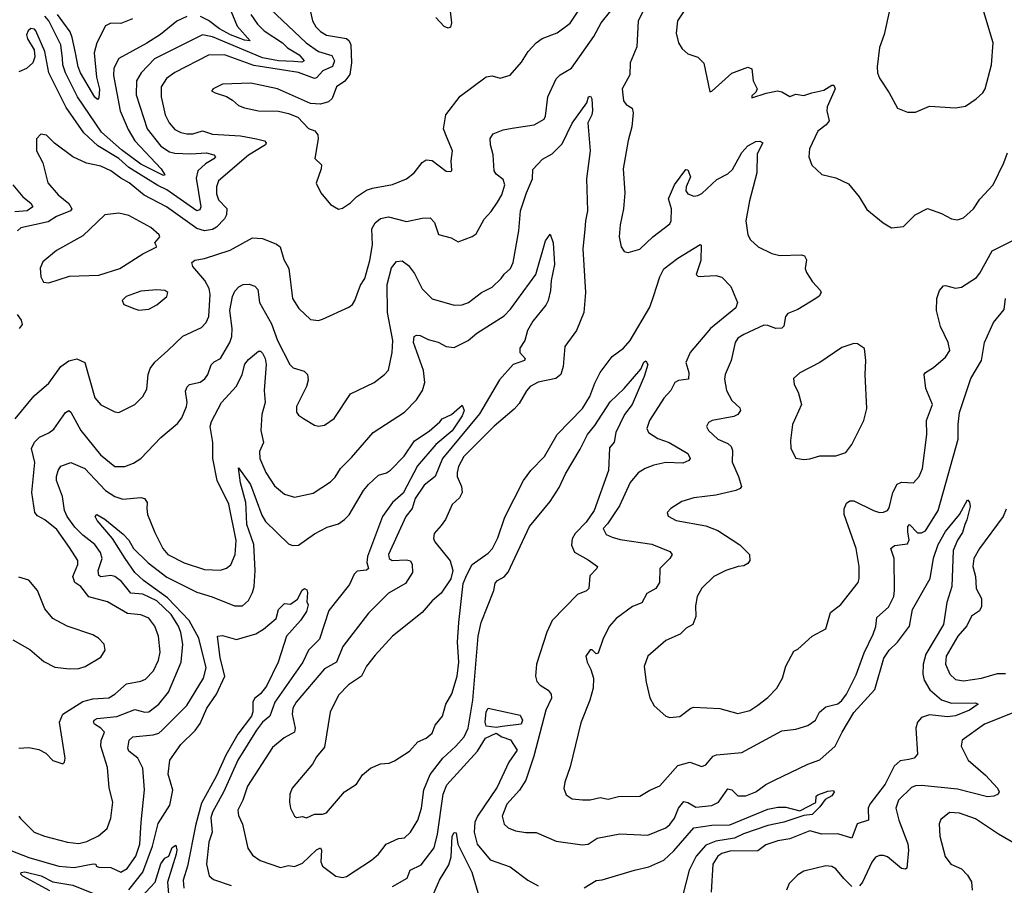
# Model space of a CAD drawing. Extents: x 1552294 to 1694791, y 811929 to 917222.
# Tile 238 of 256: x 1589219 to 1594149, y 885489 to 889821. Entities that reach past the tile are written whole.
import ezdxf

# ---------------------------------------------------------------- set-up
doc = ezdxf.new("R2010")
doc.units = 0

msp = doc.modelspace()

# ---------------------------------------------------------------- linework, layer by layer
at = {"layer": '0CON10XD'}
for points in [[(1593576.5, 889875), (1593547.3, 889747.3), (1593525, 889682.5), (1593512.9, 889585), (1593514.5, 889554.5), (1593525, 889527.5), (1593573.3, 889455), (1593615, 889377.5), (1593665, 889357.5), (1593705, 889357.5), (1593775, 889388.8), (1593905, 889380), (1593955, 889388.8), (1594008.8, 889425), (1594042, 889455), (1594054.3, 889475), (1594084.7, 889595), (1594093.2, 889705), (1594007.3, 889995)], [(1592584.2, 889925), (1592512.5, 889815), (1592505.9, 889754.1), (1592517.1, 889705), (1592536, 889675), (1592565, 889650.8), (1592614.1, 889634.1), (1592645, 889602.5), (1592675, 889460), (1592685, 889462.5), (1592785, 889553.8), (1592865, 889584), (1592885.8, 889575), (1592891.1, 889515), (1592912, 889475), (1592905, 889457.5), (1592885, 889440), (1592885, 889430), (1592956.9, 889453.1), (1593014.1, 889464.1), (1593035, 889460), (1593075, 889436), (1593105, 889448.6), (1593145, 889441.9), (1593185, 889455.5), (1593245, 889468.6), (1593285, 889493.3), (1593295, 889492.5), (1593302, 889475), (1593261.6, 889385), (1593260, 889365), (1593271.9, 889315), (1593256.9, 889295), (1593215, 889262.5), (1593174.4, 889175), (1593170.8, 889135), (1593185, 889092.5), (1593235, 889046.7), (1593305, 889030), (1593369.1, 888999.1), (1593422, 888935), (1593460.5, 888870.5), (1593542.5, 888805), (1593585, 888780), (1593645, 888786.2), (1593703.3, 888845), (1593764.1, 888875.9), (1593835, 888851.2), (1593885, 888823.8), (1593915, 888818.8), (1593945, 888828.8), (1593995.5, 888874.5), (1594026.6, 888923.4), (1594094, 888995), (1594147.5, 889105), (1594165.8, 889155)], [(1590474.3, 889874.3), (1590654.1, 889705), (1590715, 889662.3), (1590781.5, 889641.5), (1590795.7, 889615.7), (1590785, 889586.4), (1590736.8, 889565), (1590705, 889530.4), (1590695, 889526.9), (1590615, 889555.9), (1590391.5, 889591.5), (1590245, 889645.2), (1590165, 889643.4), (1589995, 889556.7), (1589953.8, 889526.2), (1589927.3, 889485), (1589927.7, 889435), (1589947.2, 889345), (1589967.9, 889305), (1589995, 889272.1), (1590025, 889256.2), (1590055, 889250), (1590085, 889249.3), (1590135, 889264.1), (1590185, 889248.1), (1590325, 889239.2), (1590405, 889225.3), (1590444.6, 889214.6), (1590453.1, 889205), (1590450, 889195), (1590365, 889142.5), (1590214.6, 889015), (1590203.5, 888985), (1590205, 888948.8), (1590215, 888920), (1590255.3, 888875.3), (1590254.7, 888845), (1590243.9, 888825), (1590205, 888782.4), (1590185, 888771.1), (1590145, 888763.7), (1590105, 888776.5), (1589953.8, 888885), (1589842.7, 888942.7), (1589766.2, 889005), (1589725, 889027.1), (1589675.5, 889065), (1589625, 889088.1), (1589553.6, 889103.6), (1589484.7, 889134.7), (1589392.5, 889202.5), (1589353.6, 889243.6), (1589325, 889247.5), (1589302.5, 889225), (1589303.1, 889165), (1589334.2, 889105), (1589358.9, 889005), (1589411.1, 888945), (1589465, 888900.8), (1589479.2, 888875), (1589473.1, 888865), (1589403.9, 888836.1), (1589361.4, 888808.6), (1589225, 888780), (1589208, 888765)], [(1590264.2, 889894.2), (1590308, 889788), (1590372.5, 889715), (1590345, 889718.4), (1590275, 889744.4), (1590218.6, 889775), (1590165, 889817.1), (1590125, 889837.6)], [(1590671.4, 889875), (1590685.6, 889815), (1590702.3, 889785), (1590725, 889761.5), (1590755, 889742.7), (1590855, 889726.2), (1590868.9, 889715), (1590877.1, 889695), (1590879.8, 889605), (1590872.6, 889547.4), (1590846.4, 889513.6), (1590804.4, 889485), (1590783, 889427), (1590765, 889410.6), (1590725, 889398.1), (1590675, 889400.8), (1590510, 889475), (1590376.8, 889503.2), (1590235, 889498.1), (1590187.5, 889475), (1590180, 889465), (1590197.5, 889455), (1590255, 889436), (1590285, 889418.8), (1590315, 889391.2), (1590345, 889379.2), (1590415, 889365.6), (1590515, 889363.1), (1590565, 889352), (1590612.3, 889332.3), (1590665, 889276.7), (1590697.5, 889265), (1590712.5, 889245), (1590713.3, 889225), (1590697, 889127), (1590730, 889095), (1590729.2, 889075), (1590703, 889003), (1590726.2, 888955), (1590775, 888896), (1590815, 888872.5), (1590835, 888878), (1590875, 888904.2), (1590905, 888934.2), (1590955, 888967.1), (1590985, 888978.1), (1591085, 888995.6), (1591155.5, 889024.5), (1591193.8, 889055), (1591235, 889106.7), (1591255, 889120), (1591285, 889116.7), (1591355, 889063.3), (1591378.3, 889061.7), (1591383, 889067), (1591378.8, 889115), (1591386.2, 889165), (1591355.6, 889235.6), (1591340.6, 889275), (1591353.3, 889345), (1591425, 889438.6), (1591555, 889535.5), (1591585, 889540), (1591625, 889528.9), (1591675, 889542.9), (1591731.9, 889608.1), (1591765, 889662.5), (1591804.4, 889705), (1591835, 889726.7), (1591910, 889755), (1591975, 889803.5), (1592025, 889878.6)], [(1592365, 889908.6), (1592315.3, 889815), (1592309.6, 889685), (1592276.5, 889605), (1592274.4, 889545), (1592235.7, 889475), (1592242, 889415), (1592255.7, 889395.7), (1592285, 889378), (1592291.1, 889355), (1592284.4, 889285), (1592265.8, 889215.8), (1592240.6, 889075), (1592248.9, 888955), (1592243.1, 888875), (1592225.6, 888795), (1592220, 888735), (1592230.6, 888685), (1592245, 888660.8), (1592265, 888656), (1592325, 888672), (1592390, 888735), (1592475, 888798.8), (1592480.6, 888815), (1592482.1, 888875), (1592466.9, 888925), (1592498.3, 888995), (1592555, 889072), (1592565, 889070), (1592577.6, 889035), (1592555.9, 888985), (1592554.1, 888965), (1592565, 888949.6), (1592595, 888938.2), (1592615, 888940.7), (1592635, 888951.8), (1592709.1, 889020.9), (1592765, 889049.6)], [(1589196.6, 887823.4), (1589292, 887938), (1589365, 888002.5), (1589424.4, 888085), (1589465, 888114.5), (1589505, 888124.5), (1589544.6, 888104.6), (1589595, 887928.8), (1589625, 887894.2), (1589695, 887859.2), (1589715, 887855.8), (1589796, 887895), (1589835.4, 887934.6), (1589855, 887972.5), (1589861.9, 888045), (1589871.4, 888075), (1589895, 888107.5), (1589960, 888165), (1590035, 888237.1), (1590128.8, 888281.2), (1590152.2, 888305), (1590165.4, 888335), (1590173.3, 888445), (1590167.8, 888475), (1590145.9, 888515), (1590085.5, 888585), (1590080, 888605), (1590095, 888617.1), (1590145, 888625.3), (1590273.2, 888666.8), (1590385, 888730), (1590435, 888725.6), (1590505, 888698.1), (1590522.5, 888685), (1590541.4, 888621.4), (1590566.7, 888575), (1590585.7, 888425), (1590617.1, 888375), (1590675, 888320), (1590715, 888316), (1590735, 888322.5), (1590867.4, 888382.6), (1590886, 888395), (1590897.5, 888415), (1590925, 888492.5), (1590947.8, 888525), (1590972, 888615), (1590985.3, 888695), (1590982.7, 888775), (1590998.8, 888805), (1591025, 888826.8), (1591065, 888834), (1591155, 888810.9), (1591235, 888827.9), (1591275, 888828.8), (1591296.1, 888806.1), (1591316.6, 888746.6), (1591378.7, 888728.7), (1591415, 888710), (1591485, 888735.8), (1591505, 888750), (1591545, 888822), (1591579.8, 888860.2), (1591611.9, 888908.1), (1591632.7, 888945), (1591647.7, 888995), (1591640.5, 889020.5), (1591605, 889048.2), (1591594.3, 889065), (1591589.1, 889145), (1591575.7, 889195), (1591574.2, 889225.8), (1591590.5, 889249.5), (1591640, 889270), (1591685, 889277.5), (1591795, 889294.6), (1591845, 889322.9), (1591851.8, 889338.2), (1591864.1, 889435), (1591905.9, 889524.1), (1591925.4, 889544.6), (1591981.3, 889578.7), (1592093.8, 889736.2), (1592130.9, 889805), (1592179.5, 889865)], [(1590376.6, 889846.6), (1590409, 889799), (1590443.4, 889765), (1590534.4, 889704.4), (1590559.9, 889679.9), (1590617.6, 889645), (1590642.9, 889615), (1590632.2, 889607.8), (1590591.9, 889611.9), (1590515, 889614.9), (1590435, 889629.3), (1590184.7, 889735.3), (1590135, 889745.2), (1589894.5, 889625), (1589826.9, 889555), (1589803.3, 889515), (1589801.8, 889445), (1589857.1, 889275), (1589925, 889187.8), (1589969.1, 889159.1), (1589995, 889152.8), (1590075, 889149.8), (1590155, 889153.8), (1590190.8, 889145), (1590198.9, 889135), (1590190.9, 889125), (1590149.9, 889100.1), (1590110.9, 889065), (1590102.9, 889027.1), (1590125.2, 888884.8), (1590120.8, 888869.2), (1590105, 888863.9), (1589955, 888970.2), (1589910.7, 888990.7), (1589765, 889081.5), (1589715, 889126.4), (1589609.3, 889189.3), (1589540.2, 889255), (1589452.1, 889382.1), (1589364.8, 889554.8), (1589345, 889662), (1589300, 889765), (1589293.1, 889773.1), (1589275, 889776.2), (1589260.9, 889765), (1589253.3, 889745), (1589258.5, 889725), (1589290.7, 889670.7), (1589294.1, 889635), (1589284.7, 889605), (1589253, 889577), (1589215, 889560)], [(1590055, 889836.7), (1590006.2, 889813.8), (1589923.4, 889746.6), (1589855, 889704.2), (1589715, 889627.1), (1589691, 889579), (1589688.7, 889541.3), (1589721.6, 889365), (1589761.8, 889271.8), (1589795.2, 889215), (1589926.9, 889075), (1589945.7, 889045), (1589938.8, 889041.2), (1589825, 889098.5), (1589729.1, 889169.1), (1589628.4, 889258.4), (1589508.8, 889435), (1589448.1, 889555), (1589435.2, 889595), (1589433.1, 889626.9), (1589425.2, 889695), (1589365.2, 889815), (1589345, 889838.2)], [(1589784, 889826), (1589725, 889802.3), (1589675, 889803.5), (1589649.2, 889790.8), (1589604.8, 889705.2), (1589592.5, 889655), (1589603.2, 889533.2), (1589617.6, 889472.4), (1589615, 889430), (1589608.8, 889421.2), (1589595, 889434), (1589523.7, 889555), (1589511.2, 889585), (1589498.5, 889655), (1589482.3, 889732.3), (1589470.7, 889760.7), (1589407.5, 889847.5)], [(1591374.1, 889864.1), (1591381.5, 889805), (1591375.9, 889784.1), (1591365, 889777.8), (1591345, 889786.7), (1591302, 889832)], [(1589469, 887179), (1589405, 887269.2), (1589345, 887317.5), (1589307.4, 887337.4), (1589295.4, 887355.4), (1589280, 887455), (1589294, 887605), (1589277.7, 887675), (1589293, 887707), (1589318.3, 887731.7), (1589365, 887752.7), (1589389.1, 887770.9), (1589448.1, 887855), (1589465, 887865.5), (1589475, 887857.1), (1589525, 887765.6), (1589622.6, 887642.6), (1589695, 887584.6), (1589745, 887585.6), (1589789.1, 887600.9), (1589824.6, 887625.4), (1589925, 887729.2), (1590009.8, 887800.2), (1590030.9, 887829.1), (1590053.5, 887885), (1590056.8, 887905), (1590048.9, 887961.1), (1590057, 887983), (1590068.8, 887995), (1590123, 888007), (1590146.6, 888023.4), (1590160.5, 888045), (1590176.9, 888093.1), (1590191.9, 888108.1), (1590225, 888125.5), (1590271.2, 888205), (1590281.8, 888235), (1590282.5, 888275), (1590270.8, 888365), (1590283.9, 888435), (1590296.9, 888463.1), (1590315.5, 888484.5), (1590337.5, 888495), (1590367.8, 888497.8), (1590397, 888487), (1590410.6, 888470.6), (1590419.6, 888405), (1590479.6, 888299.6), (1590509.4, 888215), (1590570.8, 888095), (1590588.7, 888078.7), (1590642.8, 888062.8), (1590659.4, 888045), (1590663.2, 888016.8), (1590655.7, 887985), (1590604.4, 887885), (1590605, 887856.7), (1590615, 887842), (1590640, 887825), (1590695, 887792), (1590715, 887787.5), (1590745, 887792.5), (1590794, 887825), (1590875, 887949.2), (1590993.8, 888005), (1591046.2, 888045), (1591065, 888066.7), (1591084.6, 888155), (1591087.1, 888215), (1591061.4, 888355), (1591058.6, 888495), (1591081.1, 888578.9), (1591105, 888611.4), (1591134.5, 888614.5), (1591165, 888590.8), (1591195, 888550), (1591234.4, 888474.4), (1591285, 888424.4), (1591395, 888391.5), (1591435, 888394.5), (1591466, 888405), (1591531.2, 888455), (1591585, 888481.9), (1591630.5, 888525), (1591645, 888547.5), (1591676.2, 888575), (1591689.2, 888605), (1591717.6, 888765), (1591727.4, 888865), (1591756.7, 888955), (1591787.3, 889025), (1591788.3, 889071.7), (1591836.3, 889123.7), (1591885, 889149.5), (1591935, 889199.5), (1591985, 889303.8), (1592058.8, 889405), (1592066.7, 889435), (1592077.5, 889437.5), (1592084, 889425), (1592086.9, 889366.9), (1592083.6, 889345), (1592064.6, 889305), (1592075.5, 889165), (1592057.5, 889025), (1592062.7, 888865), (1592051.4, 888815), (1592049.3, 888770.7), (1592038.2, 888675), (1592052.9, 888455), (1592044, 888355), (1592007.1, 888265), (1591948.1, 888185), (1591940.6, 888085), (1591928.1, 888045), (1591904, 888026), (1591815, 888006.7), (1591775, 887984.6), (1591756.2, 887963.8), (1591720.1, 887899.9), (1591695, 887872.2), (1591595, 887787.5), (1591443.3, 887635), (1591416.5, 887585), (1591409.1, 887555), (1591409.3, 887535), (1591430.9, 887485), (1591434.4, 887455), (1591421.1, 887428.9), (1591384.2, 887395), (1591350.6, 887319.4), (1591329.6, 887290.4), (1591295, 887248.8), (1591290.6, 887225), (1591297.4, 887207.4), (1591373.6, 887113.6), (1591387.8, 887065), (1591377.5, 887022.5), (1591329.6, 886950.4), (1591285, 886912.5), (1591235, 886854.3), (1591085.6, 886735), (1590999.2, 886640.8), (1590955.5, 886585), (1590931.1, 886535), (1590865, 886492.9), (1590815, 886440), (1590773.3, 886355), (1590745, 886180), (1590705, 886131.2), (1590684.6, 886095.4), (1590584, 885975), (1590570.8, 885945), (1590569.2, 885905), (1590574.2, 885875), (1590594.5, 885834.5), (1590605, 885827.5), (1590635, 885832.9), (1590655, 885827.1), (1590695, 885844.5), (1590735, 885844.6), (1590755, 885850.9), (1590845, 885957.1), (1590905, 885995.8), (1590935, 886042.5), (1590975, 886076), (1591025, 886096.7), (1591069.3, 886100.7), (1591095, 886111.2), (1591170.3, 886159.7), (1591212.4, 886207.6), (1591255, 886225.6), (1591285, 886250.8), (1591300, 886290), (1591335.5, 886335), (1591352.5, 886395), (1591383.2, 886446.8), (1591409.8, 886535), (1591417.5, 886605), (1591411.8, 886705), (1591418.2, 886805), (1591440.2, 886999.8), (1591457.1, 887042.9), (1591485.4, 887094.6), (1591565, 887150.6), (1591586.7, 887175), (1591612.6, 887227.4), (1591647.9, 887332.1), (1591741.4, 887515), (1591778.1, 887565), (1591846.9, 887635), (1591909.4, 887745), (1592036.9, 887875), (1592074.5, 887935), (1592098.1, 888001.9), (1592125, 888055.7), (1592185.5, 888135), (1592242.1, 888177.9), (1592276.2, 888215), (1592375, 888382.9), (1592393.4, 888435), (1592425, 888534.3), (1592445, 888573.5), (1592515, 888627.1), (1592626.4, 888696.4), (1592631.7, 888691.7), (1592630, 888615), (1592606.7, 888545), (1592616.2, 888536.2), (1592705, 888541.4), (1592735, 888532), (1592779.2, 888485), (1592814, 888405), (1592805, 888378.8), (1592677.3, 888275), (1592575.6, 888155), (1592554.3, 888105), (1592570, 888055), (1592567.3, 888022.7), (1592517.5, 888015), (1592500, 888005), (1592478.6, 887965), (1592445, 887927.1), (1592371.8, 887815), (1592358.5, 887775), (1592366.9, 887755), (1592415, 887725.4), (1592471.4, 887705), (1592565, 887649.4), (1592576, 887625), (1592570, 887615), (1592538.8, 887601.2), (1592455, 887604.5), (1592395, 887592.2), (1592351.2, 887575), (1592315, 887552.5), (1592276.5, 887505), (1592222.4, 887387.6), (1592162.6, 887297.4), (1592140, 887275), (1592156.2, 887245), (1592185, 887231.1), (1592225, 887219.6), (1592384.5, 887195.5), (1592475, 887159.4), (1592485.6, 887145), (1592475, 887124.4), (1592424, 887075), (1592421.9, 887005), (1592405, 886974), (1592360, 886950), (1592335, 886902.9), (1592287.5, 886885), (1592205, 886824.4), (1592171.1, 886785), (1592138.7, 886718.7), (1592115, 886650), (1592105, 886647.5), (1592085, 886667.5), (1592075, 886666.7), (1592053.6, 886636.4), (1592060, 886605), (1592078.8, 886568.8), (1592091.5, 886525), (1592090, 886475), (1592073.7, 886416.3), (1592028.3, 886301.7), (1591975, 886082.5), (1591948.1, 886005), (1591943.1, 885973.1), (1591955, 885941.2), (1591985, 885922), (1592037, 885917), (1592075, 885916.9), (1592125, 885928.1), (1592165, 885920.5), (1592216.9, 885933.1), (1592324.6, 885935.4), (1592375, 885965.6), (1592425, 885986.5), (1592515, 886088.5), (1592575, 886105.4), (1592635, 886084.3), (1592655, 886091.1), (1592678.9, 886121.1), (1592690.6, 886135), (1592707.3, 886142.7), (1592835, 886154.2), (1593035, 886262.2), (1593105, 886270), (1593165, 886289.4), (1593204.2, 886315), (1593224.2, 886355), (1593255, 886381.9), (1593315, 886396.5), (1593335, 886414.4), (1593358.3, 886445), (1593407.1, 886542.9), (1593447.2, 886652.8), (1593493.3, 886745), (1593505.9, 886785), (1593510.9, 886829.1), (1593569.4, 886880.6), (1593595.3, 886934.7), (1593600, 886965), (1593597.8, 887125), (1593580.6, 887175), (1593600, 887190), (1593665, 887197.1), (1593672.2, 887217.8), (1593665.8, 887255.7), (1593665.4, 887284.6), (1593675, 887294.4), (1593715, 887253.7), (1593735, 887252.7), (1593755, 887262.6), (1593818.4, 887365), (1593918.7, 887721.3), (1593917.5, 887795), (1593925.4, 887855), (1593982.2, 888025), (1594035.4, 888114.6), (1594050.9, 888205), (1594095.8, 888305), (1594149.2, 888370.8), (1594154.6, 888425.4)], [(1592765, 889049.6), (1592788.9, 889071.1), (1592835, 889155.5), (1592865, 889189.1), (1592905, 889211.5), (1592925, 889212.5), (1592940, 889205), (1592911.2, 889148.8), (1592910, 889055), (1592873.5, 888915), (1592855.8, 888815), (1592864.5, 888744.5), (1592878.7, 888718.7), (1592916.2, 888685), (1592985, 888650.6), (1593025, 888641.5), (1593134.4, 888644.4), (1593149.4, 888639.4), (1593158.3, 888618.3), (1593152.9, 888575), (1593158, 888555), (1593188.7, 888508.7), (1593227.9, 888467.9), (1593232, 888455), (1593223, 888437), (1593206.2, 888425), (1593115, 888370.9), (1593065, 888350.5), (1593053.1, 888335), (1593045, 888286.7), (1593035, 888277.5), (1593005, 888276.2), (1592965, 888291.1), (1592945, 888291.5), (1592844.7, 888245.3), (1592815, 888227.8), (1592801.2, 888205), (1592781.8, 888115), (1592751.8, 888045), (1592748, 888022), (1592758.5, 887965), (1592785.5, 887915), (1592825, 887878), (1592828.6, 887865), (1592814.6, 887845.4), (1592795, 887835.5), (1592686.7, 887815), (1592668.8, 887805), (1592658, 887785), (1592668, 887765), (1592715, 887721.4), (1592765, 887699.5), (1592782.2, 887685), (1592787.5, 887665), (1592786.7, 887606.7), (1592818.5, 887535), (1592832.5, 887485), (1592826.7, 887475), (1592805.6, 887464.4), (1592705, 887441.1), (1592595, 887427.5), (1592535, 887408.9), (1592480, 887375), (1592461.2, 887355), (1592466.1, 887336.1), (1592506.7, 887315), (1592655, 887288.7), (1592714.1, 887264.1), (1592825, 887192.9), (1592874, 887145), (1592874.2, 887115), (1592865, 887100), (1592845, 887087.5), (1592815.8, 887084.2), (1592755, 887064), (1592695, 887033.8), (1592635, 886976.2), (1592610.8, 886935), (1592602.4, 886887.6), (1592604.5, 886835), (1592589.4, 886795), (1592556.2, 886775), (1592526.2, 886745), (1592455, 886714.3), (1592363.8, 886635), (1592345.9, 886584.1), (1592355.8, 886505), (1592375, 886427.5), (1592396.4, 886386.4), (1592455, 886336.2), (1592475, 886328), (1592525, 886334), (1592578.8, 886375), (1592595, 886380.6), (1592724.5, 886374.5), (1592815, 886348.5), (1592875, 886364.6), (1592915, 886390.9), (1592965, 886428.5), (1593010, 886475), (1593039.1, 886525), (1593055.6, 886585), (1593095, 886660), (1593115, 886670), (1593187.5, 886735), (1593255, 886773.3), (1593279.2, 886855), (1593330, 886895), (1593417.1, 887005), (1593422.9, 887025), (1593421.9, 887085), (1593407.8, 887175), (1593347.1, 887345), (1593347.5, 887372.5), (1593358.9, 887401.1), (1593376.4, 887413.6), (1593395, 887413.6), (1593495, 887364.5), (1593525, 887354.4), (1593545, 887355.7), (1593564.5, 887365.5), (1593572.2, 887377.8), (1593591.1, 887455), (1593613.4, 887496.6), (1593635, 887507.3), (1593695, 887502.9), (1593722.9, 887535), (1593740, 887575), (1593761.5, 887745), (1593759.1, 887815), (1593789.5, 887895), (1593757.1, 887975), (1593747.5, 888045), (1593754.2, 888055.8), (1593795, 888080.8), (1593855, 888132.5), (1593876.9, 888165), (1593868.9, 888205), (1593829.2, 888285), (1593809.4, 888365), (1593810.8, 888425), (1593824.2, 888465), (1593845, 888488.8), (1593855, 888491.2), (1593905, 888476.9), (1593935, 888482.2), (1594009.5, 888530.5), (1594027.4, 888552.6), (1594088.9, 888665), (1594215, 888727.1)], [(1589185, 888994.5), (1589234.8, 888934.8), (1589275, 888903.3), (1589284.5, 888885), (1589255.8, 888865), (1589195, 888859.6)], [(1589365, 888504.4), (1589467.7, 888537.7), (1589615, 888542.9), (1589720, 888575), (1589835, 888649.2), (1589905, 888684), (1589896.2, 888705), (1589920.8, 888735), (1589918, 888745), (1589875, 888781.1), (1589765, 888841.5), (1589715, 888851.9), (1589645.7, 888844.3), (1589535, 888739.4), (1589403.7, 888666.3), (1589335, 888608.6), (1589322.1, 888577.9), (1589325, 888533.8), (1589337.4, 888507.4), (1589365, 888504.4)], [(1589214.3, 885835), (1589223.2, 885823.2), (1589290.8, 885755), (1589343.3, 885735), (1589457.5, 885705), (1589515, 885697.8), (1589555, 885708.1), (1589613, 885737), (1589656.7, 885773.3), (1589675.3, 885824.7), (1589685.4, 885905), (1589666.6, 885976.6), (1589659.2, 886079.2), (1589625.8, 886185), (1589627.1, 886212.9), (1589643.6, 886255), (1589625.6, 886275.6), (1589592.9, 886295), (1589588.1, 886305), (1589591.9, 886315), (1589606.1, 886323.9), (1589705, 886334), (1589795, 886368.7), (1589845, 886356), (1589865, 886357.5), (1589915.2, 886394.8), (1589963.2, 886455), (1590027.6, 886605), (1590035.8, 886695), (1590026.4, 886753.6), (1590014.6, 886785.4), (1589977.5, 886845), (1589905, 886912.3), (1589835, 886945.2), (1589775, 886950.9), (1589729.3, 887009.3), (1589695, 887034.3), (1589675, 887039.3), (1589625, 887033.4), (1589615, 887039.4), (1589611.8, 887065), (1589631.4, 887125), (1589624.1, 887155), (1589595, 887195.3), (1589535, 887240.6), (1589495, 887280.9), (1589455.8, 887335), (1589443.2, 887365), (1589432.5, 887435), (1589403.8, 887515), (1589402.7, 887535), (1589411.1, 887565), (1589425, 887586.9), (1589475, 887605.5), (1589545, 887575.6), (1589647.7, 887465), (1589695, 887434.7), (1589735, 887421.6), (1589825, 887430), (1589844.5, 887424.5), (1589857.1, 887405), (1589855.6, 887375), (1589858.9, 887345), (1589895.5, 887255), (1589935, 887174.2), (1589960.6, 887145), (1590043.2, 887103.2), (1590145, 887070), (1590225, 887066.5), (1590255, 887075.5), (1590276.7, 887093.3), (1590297.3, 887145), (1590303.2, 887215), (1590266.6, 887396.6), (1590208.1, 887515), (1590186.4, 887625), (1590185.3, 887705), (1590172.9, 887785), (1590179.3, 887810.7), (1590229.5, 887905), (1590305, 887987.1), (1590332.3, 888045), (1590346.4, 888096.4), (1590365, 888120.8), (1590415, 888161.4), (1590425, 888161.4), (1590435, 888151.9), (1590447.5, 888125), (1590453.3, 888095), (1590443.3, 887965), (1590448.2, 887905), (1590431, 887845), (1590425.8, 887765), (1590439.2, 887705), (1590419.8, 887660.2), (1590421.8, 887625), (1590450.9, 887555), (1590495, 887488.1), (1590545, 887446.9), (1590595, 887430.6), (1590687.9, 887452.1), (1590775, 887508.9), (1590797.9, 887532.1), (1590825.3, 887574.7), (1590880.6, 887629.4), (1590989.2, 887755), (1591145, 887857.5), (1591205, 887918.6), (1591236.5, 887965), (1591246.8, 888005), (1591240.9, 888065), (1591191.3, 888205), (1591194.5, 888235.5), (1591205, 888242.5), (1591225, 888240.6), (1591265, 888220.5), (1591315, 888207.9), (1591355, 888185.5), (1591395, 888180.9), (1591464.3, 888215.7), (1591508.3, 888251.7), (1591645, 888338.7), (1591677, 888373), (1591802.9, 888545), (1591851.2, 888715), (1591875, 888747.5), (1591890.6, 888705), (1591896.7, 888595), (1591879.5, 888515), (1591876.2, 888465), (1591864.5, 888415), (1591853, 888393), (1591787.7, 888312.3), (1591761.8, 888265), (1591748.2, 888215), (1591723, 888177), (1591722.9, 888155), (1591750.8, 888125), (1591747.1, 888115), (1591690, 888095), (1591622.1, 888017.9), (1591521.9, 887848.1), (1591335.2, 887625), (1591298.5, 887535), (1591245, 887491.9), (1591198.6, 887425), (1591183.9, 887375), (1591152.7, 887335), (1591065.4, 887145), (1591069.5, 887125), (1591084.3, 887114.3), (1591155, 887117.8), (1591175, 887112.2), (1591184.5, 887095), (1591186.1, 887055), (1591149.9, 887000.1), (1591065, 886951.5), (1590965, 886851.1), (1590836.6, 886683.4), (1590805.5, 886605), (1590745, 886572.1), (1590603.1, 886405), (1590587.3, 886375), (1590582.7, 886345), (1590598.5, 886275), (1590595.4, 886255), (1590543.1, 886226.9), (1590485, 886178.9), (1590359.7, 885985), (1590335.4, 885915), (1590310.4, 885865), (1590315, 885838.8), (1590334.6, 885794.6), (1590360.8, 885675), (1590385, 885640), (1590423.1, 885613.1), (1590525, 885577.3), (1590565, 885587.7), (1590595, 885582.7), (1590635, 885599.1), (1590705, 885665.7), (1590725, 885675.8), (1590730, 885665), (1590727, 885607), (1590735.4, 885585.4), (1590802, 885535), (1590835, 885528.2), (1590855, 885532.5), (1590980.9, 885615), (1591015.5, 885645), (1591054, 885695), (1591115, 885723.8), (1591145, 885725.8), (1591175.5, 885755), (1591213.1, 885815), (1591230.9, 885875), (1591243.3, 885966.7), (1591275, 886043.5), (1591337.5, 886125), (1591402.9, 886185), (1591445, 886232.5), (1591465, 886276.2), (1591487.3, 886415), (1591513.9, 886736.1), (1591529, 886805), (1591592.9, 886965), (1591599.1, 887000.9), (1591612.2, 887015), (1591645, 887032.5), (1591665, 887055.5), (1591771.2, 887285), (1591875, 887410.5), (1591920.9, 887479.1), (1591951.9, 887548.1), (1592025, 887671.5), (1592062.3, 887745), (1592099.5, 887790.5), (1592175, 887907.9), (1592245.3, 887974.7), (1592328.7, 888071.3), (1592345, 888106.7), (1592355, 888114), (1592363.6, 888095), (1592345.4, 888035), (1592285, 887895.8), (1592248.2, 887845), (1592204.7, 887755.3), (1592195, 887706.2), (1592171.5, 887678.5), (1592166.6, 887565), (1592095.8, 887365), (1592055, 887306.6), (1592000.3, 887249.7), (1591985, 887222.9), (1591981.4, 887191.4), (1591996.6, 887156.6), (1592065, 887118.5)], [(1589815, 888368), (1589865, 888372.5), (1589905, 888394), (1589956.2, 888435), (1589960, 888455), (1589945.8, 888465.8), (1589905, 888469.2), (1589825, 888462), (1589752.5, 888435), (1589732.5, 888415), (1589740, 888395), (1589795, 888373.8), (1589815, 888368)], [(1589205.8, 888345), (1589226.9, 888316.9), (1589230.5, 888295), (1589216.7, 888275)], [(1593145, 887620), (1593175, 887624), (1593225, 887637.5), (1593305, 887637.5), (1593355.5, 887654.5), (1593386.2, 887695), (1593446, 887815), (1593460.8, 887875), (1593452.9, 888045), (1593455.8, 888115), (1593448.8, 888175), (1593415, 888198.8), (1593395, 888201.2), (1593335, 888181.2), (1593225, 888106), (1593125.9, 888054.1), (1593093.3, 888025), (1593096.7, 887995), (1593117.7, 887957.7), (1593134.2, 887895), (1593088, 887795), (1593078, 887715), (1593080, 887675), (1593105, 887626.7), (1593145, 887620)], [(1591322.3, 887807.7), (1591335, 887822.9), (1591381.2, 887845), (1591435, 887892.5), (1591444.6, 887865), (1591435, 887838.5), (1591385, 887763.1), (1591303.2, 887695), (1591211, 887589), (1591138.4, 887451.6), (1591084.9, 887405.1), (1591034.8, 887335), (1590960, 887135), (1590956.6, 887105), (1590965, 887074), (1590954.6, 887065.4), (1590908.4, 887061.6), (1590893.1, 887046.9), (1590871.1, 886995), (1590767.3, 886865), (1590719.3, 886720.7), (1590664.8, 886665), (1590636.4, 886605), (1590496.9, 886405), (1590471.1, 886335), (1590435.3, 886305), (1590404.7, 886265), (1590311.7, 886115), (1590241.2, 885958.8), (1590184, 885855), (1590175.9, 885825.9), (1590182.3, 885755), (1590166.6, 885705), (1590153.4, 885595), (1590167.2, 885537.2), (1590188.5, 885518.5), (1590277.9, 885487.9)], [(1589105, 885689.3), (1589265, 885628.4), (1589415, 885584.7), (1589492.2, 885577.8), (1589587.1, 885597.1), (1589600, 885595), (1589602.5, 885585), (1589615, 885580), (1589675, 885578.1), (1589725, 885555.3), (1589757, 885573), (1589800, 885635), (1589819.6, 885695), (1589826.7, 885805), (1589843.8, 885966.2), (1589835.9, 886075), (1589810.4, 886125), (1589765, 886160), (1589760.4, 886175), (1589766.5, 886215), (1589785, 886231.8), (1589887.8, 886242.2), (1589915, 886251.2), (1589932.3, 886265), (1590055, 886388.9), (1590140, 886525), (1590152.5, 886577.5), (1590116, 886725), (1590066.9, 886815), (1589958.1, 886928.1), (1589839.4, 887015), (1589795.4, 887055), (1589746.7, 887125), (1589684.3, 887225), (1589606.4, 887315), (1589597.5, 887335), (1589605, 887344), (1589645, 887322.1), (1589736.6, 887246.6), (1589765, 887215.4), (1589789.2, 887175), (1589862, 887102), (1589955, 887031.8), (1590105, 886955.3), (1590183.2, 886933.2), (1590295, 886887.3), (1590335, 886887.1), (1590363.8, 886915), (1590385.2, 886954.8), (1590392.9, 886985), (1590398.6, 887065), (1590391.1, 887195), (1590356.8, 887295), (1590353, 887375), (1590351.8, 887405), (1590325, 887503.8), (1590315, 887577.5), (1590375, 887495.6), (1590431.7, 887341.7), (1590450.3, 887310.3), (1590565, 887197.7), (1590585, 887188.8), (1590615, 887191.5), (1590695, 887247.5), (1590759.2, 887280.8), (1590815, 887298.7), (1590845, 887319.6), (1590867.8, 887342.2), (1590940.8, 887465), (1590965.5, 887495), (1591015, 887541.5), (1591055, 887553.1), (1591075, 887567.3), (1591143.3, 887636.7), (1591195, 887713.6), (1591269.1, 887760.9), (1591322.3, 887807.7)], [(1592065, 887118.5), (1592112.2, 887085), (1592109.4, 887075), (1592073.1, 887036.9), (1592068.1, 886975), (1592057.4, 886962.6), (1592012.5, 886945), (1591885.7, 886814.3), (1591858.4, 886755), (1591806.4, 886596.4), (1591801.5, 886535), (1591808.3, 886508.3), (1591825, 886490), (1591865.7, 886465), (1591879.4, 886445), (1591882.2, 886425), (1591853.8, 886365), (1591794.1, 886135), (1591752.5, 886015), (1591720.8, 885965), (1591657.9, 885895), (1591634.4, 885835), (1591645.5, 885795.5), (1591665, 885777.1), (1591701.4, 885761.4), (1591754, 885754), (1591805, 885753.2), (1591905, 885710.2), (1592035, 885691.4), (1592065.7, 885695), (1592110, 885725), (1592223.8, 885746.2), (1592365, 885739.6), (1592453.6, 885776.4), (1592475, 885792.9), (1592497.9, 885825), (1592517.8, 885875), (1592545, 885907.9), (1592565, 885904.1), (1592605, 885880.3), (1592685, 885889.2), (1592717.5, 885905), (1592765, 885971.8), (1592785, 885966.4), (1592815, 885936.2), (1592855, 885936.8), (1592905, 885956.1), (1592955, 885992.8), (1592995, 886013.4), (1593165.3, 886094.7), (1593225, 886116.9), (1593302.7, 886185), (1593336.9, 886255), (1593396.3, 886353.7), (1593501, 886469), (1593546.2, 886625), (1593572.5, 886665), (1593615, 886705.6), (1593674.7, 886785.3), (1593690.4, 886869.6), (1593778.5, 887025), (1593795, 887126.2), (1593817.9, 887195), (1593855, 887260), (1593925.5, 887344.5), (1593965, 887417.5), (1593975, 887406.2), (1593978.2, 887385), (1593962.5, 887317.5), (1593951.2, 887295), (1593939.7, 887255), (1593914.2, 887215.8), (1593893.9, 887165), (1593887.3, 886985), (1593860.8, 886905), (1593844.2, 886795), (1593756.2, 886645), (1593742.5, 886595), (1593740.9, 886545), (1593748.2, 886515), (1593777, 886467), (1593835, 886417.5), (1593885, 886400), (1594005, 886402.5), (1594019.2, 886395), (1593974.4, 886365), (1593905, 886336.8), (1593865, 886332.3), (1593775, 886341.4), (1593735, 886329.1), (1593715.4, 886305), (1593706.2, 886275), (1593714, 886145), (1593698, 886125), (1593670.8, 886119.2), (1593627.3, 886112.7), (1593598, 886085), (1593552.6, 885995), (1593475.3, 885895), (1593467.3, 885875), (1593468.6, 885815), (1593412.7, 885797.3), (1593385, 885724.4), (1593315, 885746.8), (1593235, 885745.4), (1593175, 885761.5), (1593075, 885722.3), (1593015, 885711.6), (1592955, 885690.9), (1592915, 885661.8), (1592775, 885659.7), (1592735, 885648.4), (1592714.5, 885635), (1592689.6, 885595), (1592681.8, 885455)], [(1594158.1, 887371.9), (1594143.9, 887335), (1594024.6, 887175), (1593996.4, 887125), (1593991.1, 887085), (1594005.5, 887035), (1594006.5, 887006.5), (1594008.9, 886975), (1594035.5, 886925), (1594034.5, 886885), (1594025, 886862.5), (1593984.7, 886835.3), (1593962, 886788), (1593917.1, 886735), (1593858.2, 886635), (1593855.4, 886595.4), (1593876.5, 886545), (1593905, 886519.6), (1593945, 886513.1), (1594035, 886525.8), (1594115, 886548.7), (1594155, 886548.2)], [(1589215, 886175.6), (1589265, 886178.1), (1589315, 886169.2), (1589350.3, 886150.3), (1589385, 886113.8), (1589435, 886097.5), (1589442.5, 886105), (1589446, 886125), (1589418.2, 886305), (1589434.3, 886345.7), (1589535, 886409.4), (1589585, 886422.4), (1589665, 886426.9), (1589694.4, 886445), (1589753.3, 886496.7), (1589825, 886510), (1589849.3, 886520.7), (1589888.5, 886561.5), (1589914.1, 886615), (1589921.6, 886655), (1589914, 886735), (1589895, 886785.7), (1589865, 886826.7), (1589825, 886841.9), (1589759.4, 886849.4), (1589658.3, 886908.3), (1589565, 886932.9), (1589525.4, 886985), (1589495.2, 887005.2), (1589485.3, 887035), (1589510.4, 887095), (1589510, 887115), (1589469, 887179)], [(1589467.9, 886572.1), (1589515, 886574.4), (1589546.3, 886583.7), (1589625, 886630), (1589646.7, 886665), (1589641.2, 886695), (1589613.8, 886725), (1589585, 886742.5), (1589456.1, 886786.1), (1589384.1, 886824.1), (1589345, 886872.5), (1589307.5, 886965), (1589265, 887015.7), (1589215, 887030.8)], [(1589765, 885466.5), (1589835.5, 885555), (1589884.5, 885685), (1589912.5, 885797.5), (1589969.9, 885890.1), (1589985.2, 885965), (1589962.5, 886045), (1589971.4, 886115), (1590026.1, 886193.9), (1590096.9, 886263.1), (1590122, 886298), (1590156.6, 886375), (1590203.8, 886445), (1590246.8, 886535), (1590223.2, 886626.8), (1590210, 886735), (1590235, 886738.8), (1590305, 886718.6), (1590401.9, 886748.1), (1590439.3, 886770.7), (1590502.5, 886825), (1590515, 886870), (1590545, 886900), (1590575, 886896.7), (1590609.7, 886920.3), (1590633.4, 886966.6), (1590645, 886973.8), (1590657.3, 886967.3), (1590660, 886955), (1590657, 886907), (1590663, 886893), (1590655, 886860), (1590625.6, 886815), (1590554.5, 886735.5), (1590512.5, 886605), (1590454.4, 886485), (1590425, 886446.9), (1590395, 886423.6), (1590385.4, 886405.4), (1590386.6, 886356.6), (1590379.6, 886335), (1590311, 886245), (1590250.2, 886139.8), (1590203.8, 886036.2), (1590129.8, 885900.2), (1590100.1, 885795), (1590059.8, 885585), (1590037.4, 885515), (1590040.5, 885475)], [(1589185, 886717.5), (1589268.7, 886668.7), (1589339.3, 886609.3), (1589395, 886580), (1589467.9, 886572.1)], [(1591605, 886278.5), (1591555, 886285.6), (1591549.1, 886305), (1591555, 886357.5), (1591565, 886376.2), (1591725, 886341.2), (1591737.1, 886315), (1591730.4, 886295), (1591635, 886283), (1591605, 886278.5)], [(1594205, 886357.6), (1594050.6, 886295), (1593938.1, 886215), (1593933.3, 886185), (1593968.8, 886115), (1594055, 886040.8), (1594115.7, 885975), (1594123.9, 885956.1), (1594118.8, 885945), (1594097.5, 885935), (1594065, 885932.3), (1593915, 885970.2), (1593735, 885989.3), (1593705, 885987.1), (1593685, 885978.2), (1593618.9, 885915), (1593605.5, 885875), (1593620.8, 885815), (1593666.4, 885696.4), (1593669.1, 885665), (1593660.8, 885575), (1593655, 885570.6), (1593635, 885573.8), (1593565, 885631.5), (1593545, 885638.9), (1593525, 885637.8), (1593505, 885629.4), (1593485.6, 885605), (1593439.5, 885505), (1593425, 885485.6)], [(1591085, 885483.1), (1591159.2, 885525), (1591174.4, 885565), (1591229.3, 885590.7), (1591293.8, 885676.2), (1591311.1, 885745), (1591339.6, 885945), (1591357.5, 885992.5), (1591510.5, 886159.5), (1591551.9, 886225), (1591605, 886250.4), (1591632.7, 886232.7), (1591676.2, 886216.2), (1591710.3, 886165), (1591668.4, 886105), (1591609.2, 885980.8), (1591511, 885835), (1591498.1, 885805), (1591494.3, 885755), (1591509.3, 885695), (1591575, 885616.9), (1591675, 885581.9), (1591764, 885515), (1591815, 885486.7)], [(1592045, 885476.2), (1592105, 885513.5), (1592135.7, 885515.7), (1592297.1, 885565), (1592368.8, 885581.2), (1592445, 885614.1), (1592495, 885660.8), (1592595, 885776), (1592685, 885790.3), (1592775, 885791.9), (1592965, 885869.2), (1593015, 885880), (1593055, 885880.6), (1593125, 885862), (1593205, 885903.3), (1593206.7, 885935), (1593215, 885941.2), (1593265, 885960), (1593293.9, 885963.9), (1593296.9, 885955), (1593285, 885936.9), (1593251.7, 885918.3), (1593225, 885881.4), (1593186.5, 885843.5), (1593145, 885838.5), (1593045.2, 885804.8), (1592965, 885788.8), (1592844, 885746), (1592798.2, 885725), (1592705, 885710.1), (1592655, 885689.6), (1592606.7, 885635), (1592571.1, 885565), (1592537.6, 885435)], [(1594215, 885690), (1594120, 885745), (1594005, 885822.2), (1593925, 885850.6), (1593875, 885852.9), (1593831.3, 885818.7), (1593823, 885797), (1593825.7, 885735), (1593853.2, 885633.2), (1593881.2, 885595), (1593935, 885571.2), (1593965, 885540), (1593985.7, 885505.7), (1593989.2, 885465)], [(1591268.3, 885391.7), (1591321.1, 885515), (1591367.9, 885592.1), (1591379, 885631), (1591383.9, 885735), (1591395, 885752.9), (1591405, 885752), (1591412.9, 885695), (1591482.5, 885555), (1591521.5, 885425)], [(1589803.4, 885405), (1589896.7, 885505), (1589925, 885596), (1589945.5, 885624.5), (1589965.9, 885634.1), (1589982, 885678), (1590000, 885690), (1590005.9, 885665.9), (1590001.9, 885645), (1589958.4, 885505), (1589963.4, 885446.6)], [(1593385, 885483.3), (1593345, 885522.5), (1593305, 885571.9), (1593285, 885582.9), (1593255, 885586.9), (1593145, 885559.5), (1593115, 885541.9), (1593071.5, 885498.5), (1593059.4, 885465)], [(1589368.9, 885461.1), (1589233.9, 885535), (1589224.3, 885545), (1589226.8, 885553.2), (1589245, 885556.7), (1589325.8, 885535.8), (1589385, 885507.1), (1589485, 885489.8), (1589655, 885421.1)]]:
    msp.add_lwpolyline(points, dxfattribs=at)

doc.saveas('drawing.dxf')
